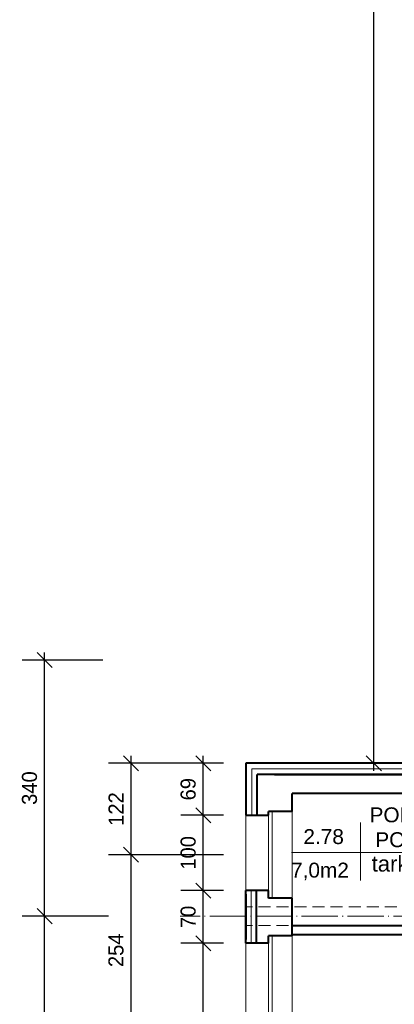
# Model space of a CAD drawing. Header units: millimetres. Extents: x -32003 to -19505, y 17931 to 29358.
# Tile 11 of 92: x -28302 to -27805, y 22892 to 24199. Entities that reach past the tile are written whole.
import ezdxf

# ---------------------------------------------------------------- set-up
doc = ezdxf.new("R2010")
doc.units = ezdxf.units.MM
doc.header["$PDMODE"] = 3
for name, pattern in [('ACAD_ISO03W100', [30, 12, -18]), ('ACAD_ISO04W100', [30.5, 24, -3, 0.5, -3]), ('KRESKOWA_X2', [12, 8, -4])]:
    doc.linetypes.add(name, pattern=pattern)
for name, color, linetype, lineweight in [('_wymiary', 1, 'Continuous', 9), ('opisy drzwi', 40, 'Continuous', 13), ('opisy pom', 3, 'Continuous', 18), ('przerywana', 7, 'KRESKOWA_X2', 5), ('sciany', 4, 'Continuous', 40), ('symetria', 7, 'ACAD_ISO03W100', 5), ('SZRAF', 51, 'Continuous', 9), ('ściana', 4, 'Continuous', 40)]:
    doc.layers.add(name, color=color, linetype=linetype, lineweight=lineweight)
doc.styles.add('SYSTEM', font='TXT')
doc.linetypes.add('BATTING', pattern='A,0.0001,-0.1,[134,ltypeshp.shx,S=0.1,R=0,X=-0.1,Y=0],-0.2,[134,ltypeshp.shx,S=0.1,R=180,X=0.1,Y=0],-0.1', length=0.4001)
doc.dimstyles.new('Jacek2', dxfattribs={"dimscale": 2, "dimtxt": 10, "dimasz": 10, "dimexe": 15, "dimexo": 15, "dimgap": 5, "dimtad": 1, "dimdec": 0, "dimrnd": 0.5, "dimzin": 0, "dimdsep": 46, "dimtxsty": 'Standard', "dimblk": 'OBLIQUE', "dimcen": 0, "dimdle": 5, "dimadec": 1, "dimazin": 0, "dimtfac": 1, "dimtdec": 0, "dimtofl": 0, "dimtmove": 0, "dimatfit": 3, "dimfxl": 0, "dimtolj": 1, "dimtzin": 0, "dimarcsym": 0})

# ---------------------------------------------------------------- blocks, each defined once
blk = doc.blocks.new('_OBLIQUE')
at = {"color": 0, "linetype": 'ByBlock'}
blk.add_line((-0.5, -0.5), (0.5, 0.5), dxfattribs=at)
blk = doc.blocks.new('*D771')
at = {"layer": '_wymiary', "color": 0, "lineweight": -2}
for p, q in [((-28058.4, 22693.4), (-28058.4, 22983.4)), ((-28031.7, 22973.4), (-28088.4, 22973.4)), ((-28031.7, 22703.4), (-28088.4, 22703.4))]:
    blk.add_line(p, q, dxfattribs=at)
at = {"layer": 'Defpoints', "color": 0}
for p in [(-28058.4, 22973.4), (-28001.7, 22973.4), (-28001.7, 22703.4)]:
    blk.add_point(p, dxfattribs=at)
at = {"layer": '_wymiary', "color": 0, "lineweight": -2, "xscale": 20, "yscale": 20, "zscale": 20}
for p, rotation in [((-28058.4, 22973.4), 90), ((-28058.4, 22703.4), 270)]:
    blk.add_blockref('_OBLIQUE', p, dxfattribs=dict(at, rotation=rotation))
at = {"layer": '_wymiary', "color": 0, "insert": (-28078.4, 22838.4), "char_height": 20, "attachment_point": 5, "rotation": 90}
blk.add_mtext('\\A1;270', dxfattribs=at)
blk = doc.blocks.new('*D772')
at = {"layer": '_wymiary', "color": 0, "lineweight": -2}
for p, q in [((-28031.7, 23043.4), (-28088.4, 23043.4)), ((-28058.4, 22963.4), (-28058.4, 23053.4)), ((-28031.7, 22973.4), (-28088.4, 22973.4))]:
    blk.add_line(p, q, dxfattribs=at)
at = {"layer": 'Defpoints', "color": 0}
for p in [(-28058.4, 23043.4), (-28001.7, 23043.4), (-28001.7, 22973.4)]:
    blk.add_point(p, dxfattribs=at)
at = {"layer": '_wymiary', "color": 0, "lineweight": -2, "xscale": 20, "yscale": 20, "zscale": 20}
for p, rotation in [((-28058.4, 23043.4), 90), ((-28058.4, 22973.4), 270)]:
    blk.add_blockref('_OBLIQUE', p, dxfattribs=dict(at, rotation=rotation))
at = {"layer": '_wymiary', "color": 0, "insert": (-28078.4, 23008.4), "char_height": 20, "attachment_point": 5, "rotation": 90}
blk.add_mtext('\\A1;70', dxfattribs=at)
blk = doc.blocks.new('*D967')
at = {"layer": '_wymiary', "color": 0, "lineweight": -2}
for p, q in [((-28058.4, 23033.4), (-28058.4, 23153.4)), ((-28031.7, 23143.4), (-28088.4, 23143.4)), ((-28031.7, 23043.4), (-28088.4, 23043.4))]:
    blk.add_line(p, q, dxfattribs=at)
at = {"layer": 'Defpoints', "color": 0}
for p in [(-28058.4, 23143.4), (-28001.7, 23143.4), (-28001.7, 23043.4)]:
    blk.add_point(p, dxfattribs=at)
at = {"layer": '_wymiary', "color": 0, "lineweight": -2, "xscale": 20, "yscale": 20, "zscale": 20}
for p, rotation in [((-28058.4, 23143.4), 90), ((-28058.4, 23043.4), 270)]:
    blk.add_blockref('_OBLIQUE', p, dxfattribs=dict(at, rotation=rotation))
at = {"layer": '_wymiary', "color": 0, "insert": (-28078.4, 23093.4), "char_height": 20, "attachment_point": 5, "rotation": 90}
blk.add_mtext('\\A1;100', dxfattribs=at)
blk = doc.blocks.new('*D968')
at = {"layer": '_wymiary', "color": 0, "lineweight": -2}
for p, q in [((-28031.7, 23212.4), (-28088.4, 23212.4)), ((-28058.4, 23133.4), (-28058.4, 23222.4)), ((-28031.7, 23143.4), (-28088.4, 23143.4))]:
    blk.add_line(p, q, dxfattribs=at)
at = {"layer": 'Defpoints', "color": 0}
for p in [(-28058.4, 23212.4), (-28001.7, 23212.4), (-28001.7, 23143.4)]:
    blk.add_point(p, dxfattribs=at)
at = {"layer": '_wymiary', "color": 0, "lineweight": -2, "xscale": 20, "yscale": 20, "zscale": 20}
for p, rotation in [((-28058.4, 23212.4), 90), ((-28058.4, 23143.4), 270)]:
    blk.add_blockref('_OBLIQUE', p, dxfattribs=dict(at, rotation=rotation))
at = {"layer": '_wymiary', "color": 0, "insert": (-28078.4, 23177.9), "char_height": 20, "attachment_point": 5, "rotation": 90}
blk.add_mtext('\\A1;69', dxfattribs=at)
blk = doc.blocks.new('*D969')
at = {"layer": '_wymiary', "color": 0, "lineweight": -2}
for p, q in [((-28154.3, 22827.4), (-28154.3, 23100.9)), ((-28031.7, 23090.9), (-28184.3, 23090.9)), ((-28031.7, 22837.4), (-28184.3, 22837.4))]:
    blk.add_line(p, q, dxfattribs=at)
at = {"layer": 'Defpoints', "color": 0}
for p in [(-28154.3, 23090.9), (-28001.7, 23090.9), (-28001.7, 22837.4)]:
    blk.add_point(p, dxfattribs=at)
at = {"layer": '_wymiary', "color": 0, "lineweight": -2, "xscale": 20, "yscale": 20, "zscale": 20}
for p, rotation in [((-28154.3, 23090.9), 90), ((-28154.3, 22837.4), 270)]:
    blk.add_blockref('_OBLIQUE', p, dxfattribs=dict(at, rotation=rotation))
at = {"layer": '_wymiary', "color": 0, "insert": (-28174.3, 22964.1), "char_height": 20, "attachment_point": 5, "rotation": 90}
blk.add_mtext('\\A1;254', dxfattribs=at)
blk = doc.blocks.new('*D970')
at = {"layer": '_wymiary', "color": 0, "lineweight": -2}
for p, q in [((-28031.7, 23212.4), (-28184.3, 23212.4)), ((-28154.3, 23080.9), (-28154.3, 23222.4)), ((-28031.7, 23090.9), (-28184.3, 23090.9))]:
    blk.add_line(p, q, dxfattribs=at)
at = {"layer": 'Defpoints', "color": 0}
for p in [(-28154.3, 23212.4), (-28001.7, 23212.4), (-28001.7, 23090.9)]:
    blk.add_point(p, dxfattribs=at)
at = {"layer": '_wymiary', "color": 0, "lineweight": -2, "xscale": 20, "yscale": 20, "zscale": 20}
for p, rotation in [((-28154.3, 23212.4), 90), ((-28154.3, 23090.9), 270)]:
    blk.add_blockref('_OBLIQUE', p, dxfattribs=dict(at, rotation=rotation))
at = {"layer": '_wymiary', "color": 0, "insert": (-28174.3, 23151.6), "char_height": 20, "attachment_point": 5, "rotation": 90}
blk.add_mtext('\\A1;122', dxfattribs=at)
blk = doc.blocks.new('*D782')
at = {"layer": '_wymiary', "color": 0, "lineweight": -2}
for p, q in [((-28269.2, 22659.4), (-28269.2, 23019.4)), ((-28184.3, 23009.4), (-28299.2, 23009.4)), ((-28184.3, 22669.4), (-28299.2, 22669.4))]:
    blk.add_line(p, q, dxfattribs=at)
at = {"layer": 'Defpoints', "color": 0}
for p in [(-28269.2, 23009.4), (-28154.3, 23009.4), (-28154.3, 22669.4)]:
    blk.add_point(p, dxfattribs=at)
at = {"layer": '_wymiary', "color": 0, "lineweight": -2, "xscale": 20, "yscale": 20, "zscale": 20}
for p, rotation in [((-28269.2, 23009.4), 90), ((-28269.2, 22669.4), 270)]:
    blk.add_blockref('_OBLIQUE', p, dxfattribs=dict(at, rotation=rotation))
at = {"layer": '_wymiary', "color": 0, "insert": (-28289.2, 22839.4), "char_height": 20, "attachment_point": 5, "rotation": 90}
blk.add_mtext('\\A1;340', dxfattribs=at)
blk = doc.blocks.new('*D783')
at = {"layer": '_wymiary', "color": 0, "lineweight": -2}
for p, q in [((-28269.2, 22999.4), (-28269.2, 23359.4)), ((-28191.7, 23349.4), (-28299.2, 23349.4)), ((-28184.3, 23009.4), (-28299.2, 23009.4))]:
    blk.add_line(p, q, dxfattribs=at)
at = {"layer": 'Defpoints', "color": 0}
for p in [(-28269.2, 23349.4), (-28161.7, 23349.4), (-28154.3, 23009.4)]:
    blk.add_point(p, dxfattribs=at)
at = {"layer": '_wymiary', "color": 0, "lineweight": -2, "xscale": 20, "yscale": 20, "zscale": 20}
for p, rotation in [((-28269.2, 23349.4), 90), ((-28269.2, 23009.4), 270)]:
    blk.add_blockref('_OBLIQUE', p, dxfattribs=dict(at, rotation=rotation))
at = {"layer": '_wymiary', "color": 0, "insert": (-28289.2, 23179.4), "char_height": 20, "attachment_point": 5, "rotation": 90}
blk.add_mtext('\\A1;340', dxfattribs=at)
blk = doc.blocks.new('*D1009')
at = {"layer": '_wymiary', "color": 0, "lineweight": -2}
for p, q in [((-27831.8, 23202.4), (-27831.8, 26833.4)), ((-27568.7, 26823.4), (-27861.8, 26823.4)), ((-27570.7, 23212.4), (-27861.8, 23212.4))]:
    blk.add_line(p, q, dxfattribs=at)
at = {"layer": 'Defpoints', "color": 0}
for p in [(-27831.8, 26823.4), (-27538.7, 26823.4), (-27540.7, 23212.4)]:
    blk.add_point(p, dxfattribs=at)
at = {"layer": '_wymiary', "color": 0, "lineweight": -2, "xscale": 20, "yscale": 20, "zscale": 20}
for p, rotation in [((-27831.8, 26823.4), 90), ((-27831.8, 23212.4), 270)]:
    blk.add_blockref('_OBLIQUE', p, dxfattribs=dict(at, rotation=rotation))
at = {"layer": '_wymiary', "color": 0, "insert": (-27851.8, 25017.9), "char_height": 20, "attachment_point": 5, "rotation": 90}
blk.add_mtext('\\A1;3611', dxfattribs=at)

msp = doc.modelspace()

# ---------------------------------------------------------------- linework, layer by layer
at = {"layer": 'opisy drzwi'}
for p, q in [((-27966.7, 23148.4), (-27966.7, 23033.4)), ((-27940.2, 23033.4), (-27940.2, 23148.4)), ((-28001.7, 23143.4), (-28001.7, 23038.4)), ((-27971.7, 23143.4), (-27971.7, 23038.4)), ((-28001.7, 22983.4), (-28001.7, 22693.4)), ((-27971.7, 22983.4), (-27971.7, 22693.4)), ((-27966.7, 22983.4), (-27966.7, 22693.4)), ((-27940.2, 22983.4), (-27940.2, 22693.4))]:
    msp.add_line(p, q, dxfattribs=at)
at = {"layer": 'opisy pom'}
for p, q in [((-27849.3, 23133.7), (-27849.3, 23056.6)), ((-27941.3, 23094.1), (-27556.2, 23094.1))]:
    msp.add_line(p, q, dxfattribs=at)
at = {"layer": 'przerywana', "ltscale": 2}
for p, q in [((-26097.2, 23021.9), (-28001.7, 23021.9)), ((-26097.2, 22996.9), (-28001.7, 22996.9))]:
    msp.add_line(p, q, dxfattribs=at)
at = {"layer": 'sciany'}
for p, q in [((-27940.2, 23148.4), (-27940.2, 23172.4)), ((-27630.7, 22996.4), (-27940.2, 22996.4)), ((-27630.7, 22984.4), (-27940.2, 22984.4))]:
    msp.add_line(p, q, dxfattribs=at)
at = {"layer": 'symetria', "linetype": 'ACAD_ISO04W100', "ltscale": 2}
msp.add_line((-25927.7, 23009.4), (-28089.3, 23009.4), dxfattribs=at)
at = {"layer": 'SZRAF', "linetype": 'BATTING', "ltscale": 14}
for p, q in [((-27540.7, 23204.9), (-27994, 23204.9)), ((-27994, 23204.9), (-27994, 23143.4)), ((-27994.7, 22973.4), (-27994.7, 23043.4))]:
    msp.add_line(p, q, dxfattribs=at)
at = {"layer": 'ściana', "ltscale": 0.5}
for p, q in [((-28001.7, 23212.4), (-28001.7, 23143.4)), ((-27986.7, 23143.4), (-27986.7, 23197.4)), ((-28001.7, 23179.4), (-28001.7, 23143.4)), ((-27971.7, 23143.4), (-27971.7, 23148.4)), ((-28001.7, 23143.4), (-27971.7, 23143.4)), ((-28001.7, 23038.4), (-28001.7, 22978.4))]:
    msp.add_line(p, q, dxfattribs=at)
at = {"layer": 'ściana'}
for p, q in [((-27540.7, 23212.4), (-28001.7, 23212.4)), ((-27540.7, 23197.4), (-27986.7, 23197.4)), ((-27963.7, 23197.4), (-27653.2, 23197.4)), ((-27530.2, 23172.4), (-27940.2, 23172.4)), ((-27940.2, 23148.4), (-27971.7, 23148.4)), ((-28001.7, 22973.4), (-28001.7, 23043.4)), ((-27971.7, 23043.4), (-28001.7, 23043.4)), ((-27987.7, 22973.4), (-27987.7, 23043.4)), ((-27971.7, 23033.4), (-27971.7, 23043.4)), ((-27940.2, 23033.4), (-27971.7, 23033.4)), ((-27940.2, 22983.4), (-27940.2, 23033.4)), ((-27987.7, 22973.4), (-27987.7, 23008.4)), ((-27949.7, 22983.4), (-27971.7, 22983.4)), ((-27971.7, 22973.4), (-27971.7, 22983.4)), ((-27971.7, 22973.4), (-27971.7, 22983.4)), ((-27940.2, 22983.4), (-27971.7, 22983.4)), ((-27971.7, 22973.4), (-28001.7, 22973.4)), ((-27971.7, 22973.4), (-27987.7, 22973.4))]:
    msp.add_line(p, q, dxfattribs=at)

# ---------------------------------------------------------------- texts
at = {"layer": 'opisy pom', "attachment_point": 1, "style": 'SYSTEM'}
for s, insert, char_height in [('{\\fArial|b0|i0|c238|p34;POMIESZCZENIE\\P POMOCNICZE}', (-27837.5, 23153.8), 19.8), ('{\\fArial|b0|i0|c238|p34;2.78}', (-27925.4, 23124.9), 19.8), ('{\\fArial|b0|i0|c238|p34;tarkett}', (-27834.6, 23089.5), 20.9), ('{\\fArial|b0|i0|c238|p34;7,0m2  }', (-27941.8, 23080.4), 19.8)]:
    msp.add_mtext(s, dxfattribs=dict(at, insert=insert, char_height=char_height))

# ---------------------------------------------------------------- dimensions: what is measured, and where the dimension line sits
at = {"layer": '_wymiary'}
dim = msp.add_linear_dim(base=(-27831.8, 26823.4), p1=(-27540.7, 23212.4), p2=(-27538.7, 26823.4), angle=90, dimstyle='Jacek2', dxfattribs=at)
dim.commit()
dim.dimension.update_dxf_attribs({"geometry": '*D1009', "text_midpoint": (-27851.8, 25017.9)})
for base, p1, p2, angle, picture, middle in [((-28269.2, 23349.4), (-28154.3, 23009.4), (-28161.7, 23349.4), 90, '*D783', (-28289.2, 23179.4)), ((-28154.34828, 23212.36616), (-28001.66789, 23090.86617), (-28001.66789, 23212.36616), 90, '*D970', (-28174.34828, 23151.61616)), ((-28058.4, 23212.4), (-28001.7, 23143.4), (-28001.7, 23212.4), 270, '*D968', (-28078.4, 23177.9)), ((-28058.4, 23143.4), (-28001.7, 23043.4), (-28001.7, 23143.4), 270, '*D967', (-28078.4, 23093.4)), ((-28154.34828, 23090.86617), (-28001.66789, 22837.36616), (-28001.66789, 23090.86617), 90, '*D969', (-28174.34828, 22964.11616)), ((-28058.4, 23043.4), (-28001.7, 22973.4), (-28001.7, 23043.4), 270, '*D772', (-28078.4, 23008.4)), ((-28269.2, 23009.4), (-28154.3, 22669.4), (-28154.3, 23009.4), 90, '*D782', (-28289.2, 22839.4)), ((-28058.4, 22973.4), (-28001.7, 22703.4), (-28001.7, 22973.4), 270, '*D771', (-28078.4, 22838.4))]:
    dim = msp.add_linear_dim(base=base, p1=p1, p2=p2, angle=angle, dimstyle='Jacek2', override={"dimtmove": 1}, dxfattribs=at)
    dim.commit()
    dim.dimension.update_dxf_attribs({"geometry": picture, "text_midpoint": middle})

doc.saveas('drawing.dxf')
